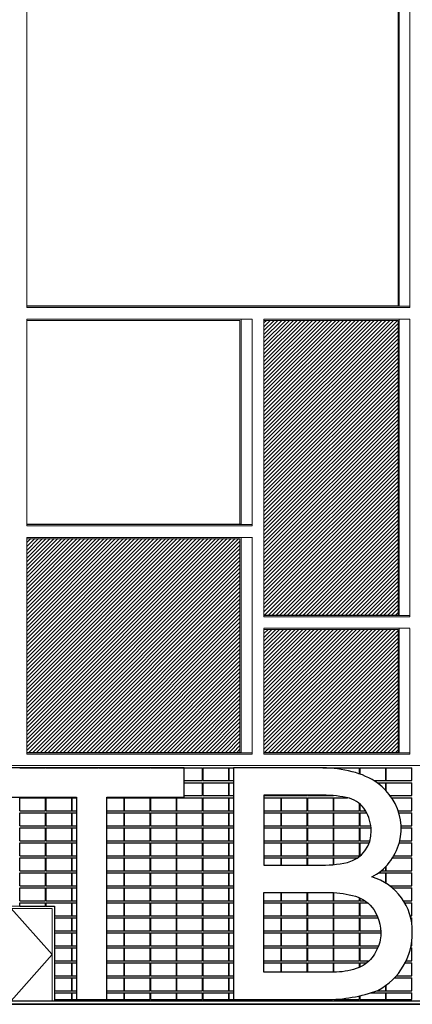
# Model space of a CAD drawing. Header units: millimetres. Extents: x 614675 to 1010864, y -150593 to -87691.
# Tile 25 of 194: x 720224 to 729378, y -137926 to -114970. Entities that reach past the tile are written whole.
import ezdxf

# ---------------------------------------------------------------- set-up
doc = ezdxf.new("R2010")
doc.units = ezdxf.units.MM
doc.header["$LTSCALE"] = 0.05
doc.layers.get('0').update_dxf_attribs({"lineweight": 0})
for name, color, linetype, lineweight in [('013 Door & Window', 48, 'Continuous', 9), ('A-Elev', 111, 'Continuous', 25), ('A-Sect-Thin', 31, 'Continuous', 25), ('CMP door mark', 1, 'Continuous', 0)]:
    doc.layers.add(name, color=color, linetype=linetype, lineweight=lineweight)
doc.layers.add('A-20--F1-WALLS', color=5, linetype='Continuous')
doc.layers.add('A-20--F3-WALLS', color=250, linetype='Continuous')

# ---------------------------------------------------------------- blocks, each defined once
blk = doc.blocks.new('A$C66C54FDB (2)')
blk.add_lwpolyline([(2330, 0), (2330, 2200), (548, 2200)])
at = {"layer": '013 Door & Window', "color": 7, "lineweight": 13}
for points in [[(2030, 2200), (548, 2200)], [(548, 2150), (2280, 2150)], [(2280, 2150), (2280, 0)]]:
    blk.add_lwpolyline(points, dxfattribs=at)
at = {"layer": '013 Door & Window', "color": 7, "linetype": 'Continuous', "lineweight": 13}
for points in [[(1321, 2150), (1321, 0)], [(2330, 0), (2330, 2200)], [(2030, 0), (548, 0)]]:
    blk.add_lwpolyline(points, dxfattribs=at)
at = {"layer": '013 Door & Window', "color": 7, "lineweight": 0}
for points in [[(1152, 1003), (1151, 1000)], [(1151, 1000), (1154, 1000)], [(1154, 1000), (1151, 1000)], [(1151, 1000), (1152, 997)], [(1153, 1006), (1152, 1003)], [(1152, 1003), (1155, 1003)], [(1155, 1003), (1152, 1003)], [(1155, 997), (1152, 997)], [(1152, 997), (1153, 994)], [(1152, 997), (1155, 997)], [(1156, 1009), (1153, 1006)], [(1153, 1006), (1156, 1006)], [(1156, 1006), (1153, 1006)], [(1156, 994), (1153, 994)], [(1153, 994), (1156, 991)], [(1153, 994), (1156, 994)], [(1154, 1000), (1155, 1003)], [(1155, 1003), (1154, 1000)], [(1155, 997), (1154, 1000)], [(1163, 1000), (1154, 1000)], [(1154, 1000), (1155, 997)], [(1154, 1000), (1163, 1000)], [(1155, 1003), (1156, 1006)], [(1156, 1006), (1155, 1003)], [(1155, 1003), (1164, 1003)], [(1164, 1003), (1155, 1003)], [(1156, 994), (1155, 997)], [(1164, 997), (1155, 997)], [(1155, 997), (1156, 994)], [(1155, 997), (1164, 997)], [(1159, 1010), (1156, 1009)], [(1156, 1009), (1158, 1009)], [(1158, 1009), (1156, 1009)], [(1156, 1006), (1158, 1009)], [(1158, 1009), (1156, 1006)], [(1156, 1006), (1164, 1006)], [(1164, 1006), (1156, 1006)], [(1158, 991), (1156, 994)], [(1164, 994), (1156, 994)], [(1156, 994), (1158, 991)], [(1156, 994), (1164, 994)], [(1158, 991), (1156, 991)], [(1156, 991), (1159, 990)], [(1156, 991), (1158, 991)], [(1158, 1009), (1161, 1010)], [(1161, 1010), (1158, 1009)], [(1158, 1009), (1166, 1009)], [(1166, 1009), (1158, 1009)], [(1161, 990), (1158, 991)], [(1166, 991), (1158, 991)], [(1158, 991), (1161, 990)], [(1158, 991), (1166, 991)], [(1161, 1010), (1159, 1010)], [(1159, 990), (1161, 990)], [(1168, 1010), (1161, 1010)], [(1161, 990), (1168, 990)], [(1163, 1000), (1164, 1003)], [(1164, 1003), (1163, 1000)], [(1164, 997), (1163, 1000)], [(1175, 1000), (1163, 1000)], [(1163, 1000), (1164, 997)], [(1163, 1000), (1175, 1000)], [(1164, 1006), (1166, 1009)], [(1166, 1009), (1164, 1006)], [(1164, 1003), (1164, 1006)], [(1164, 1006), (1175, 1006)], [(1175, 1006), (1164, 1006)], [(1164, 1006), (1164, 1003)], [(1164, 1003), (1175, 1003)], [(1175, 1003), (1164, 1003)], [(1164, 994), (1164, 997)], [(1175, 997), (1164, 997)], [(1164, 997), (1164, 994)], [(1164, 997), (1175, 997)], [(1166, 991), (1164, 994)], [(1175, 994), (1164, 994)], [(1164, 994), (1166, 991)], [(1164, 994), (1175, 994)], [(1166, 1009), (1168, 1010)], [(1168, 1010), (1166, 1009)], [(1166, 1009), (1175, 1009)], [(1175, 1009), (1166, 1009)], [(1168, 990), (1166, 991)], [(1175, 991), (1166, 991)], [(1166, 991), (1168, 990)], [(1166, 991), (1175, 991)], [(1176, 1010), (1168, 1010)], [(1168, 990), (1176, 990)], [(1175, 1009), (1176, 1010)], [(1176, 1010), (1175, 1009)], [(1175, 1009), (1257, 1009)], [(1175, 1006), (1175, 1009)], [(1257, 1009), (1175, 1009)], [(1175, 1009), (1175, 1006)], [(1175, 1003), (1175, 1006)], [(1175, 1006), (1257, 1006)], [(1257, 1006), (1175, 1006)], [(1175, 1006), (1175, 1003)], [(1175, 1000), (1175, 1003)], [(1175, 1003), (1257, 1003)], [(1257, 1003), (1175, 1003)], [(1175, 1003), (1175, 1000)], [(1175, 997), (1175, 1000)], [(1175, 1000), (1257, 1000)], [(1257, 1000), (1175, 1000)], [(1175, 1000), (1175, 997)], [(1175, 994), (1175, 997)], [(1257, 997), (1175, 997)], [(1175, 997), (1175, 994)], [(1175, 997), (1257, 997)], [(1175, 991), (1175, 994)], [(1257, 994), (1175, 994)], [(1175, 994), (1175, 991)], [(1175, 994), (1257, 994)], [(1176, 990), (1175, 991)], [(1257, 991), (1175, 991)], [(1175, 991), (1176, 990)], [(1175, 991), (1257, 991)], [(1256, 1010), (1176, 1010)], [(1176, 990), (1256, 990)], [(1248, 1013), (1246, 1010)], [(1246, 1010), (1273, 1010)], [(1273, 990), (1246, 990)], [(1246, 990), (1248, 986)], [(1254, 1021), (1248, 1013)], [(1248, 986), (1254, 979)], [(1248, 913), (1254, 921)], [(1254, 921), (1248, 914)], [(1254, 921), (1248, 913)], [(1262, 1025), (1254, 1021)], [(1254, 979), (1262, 975)], [(1254, 921), (1262, 925)], [(1262, 925), (1254, 921)], [(1262, 925), (1254, 921)], [(1254, 921), (1254, 921)], [(1254, 921), (1254, 921)], [(1264, 909), (1254, 921)], [(1254, 921), (1264, 909)], [(1264, 1010), (1256, 1010)], [(1256, 1010), (1257, 1009)], [(1257, 1009), (1256, 1010)], [(1257, 991), (1256, 990)], [(1256, 990), (1257, 991)], [(1256, 990), (1264, 990)], [(1257, 1009), (1266, 1009)], [(1266, 1009), (1257, 1009)], [(1257, 1009), (1257, 1006)], [(1257, 1006), (1257, 1009)], [(1257, 1006), (1267, 1006)], [(1267, 1006), (1257, 1006)], [(1257, 1006), (1257, 1003)], [(1257, 1003), (1257, 1006)], [(1257, 1003), (1268, 1003)], [(1268, 1003), (1257, 1003)], [(1257, 1003), (1257, 1000)], [(1257, 1000), (1257, 1003)], [(1269, 1000), (1257, 1000)], [(1257, 1000), (1257, 997)], [(1257, 1000), (1269, 1000)], [(1257, 997), (1257, 1000)], [(1268, 997), (1257, 997)], [(1257, 997), (1257, 994)], [(1257, 997), (1268, 997)], [(1257, 994), (1257, 997)], [(1267, 994), (1257, 994)], [(1257, 994), (1257, 991)], [(1257, 994), (1267, 994)], [(1257, 991), (1257, 994)], [(1266, 991), (1257, 991)], [(1257, 991), (1266, 991)], [(1271, 1027), (1262, 1025)], [(1262, 975), (1271, 973)], [(1262, 925), (1271, 927)], [(1271, 927), (1262, 925)], [(1271, 927), (1262, 925)], [(1262, 925), (1262, 925)], [(1262, 925), (1262, 925)], [(1262, 925), (1266, 915)], [(1266, 915), (1262, 925)], [(1271, 1010), (1264, 1010)], [(1264, 1010), (1266, 1009)], [(1266, 1009), (1264, 1010)], [(1266, 991), (1264, 990)], [(1264, 990), (1266, 991)], [(1264, 990), (1271, 990)], [(1266, 1009), (1273, 1009)], [(1273, 1009), (1266, 1009)], [(1266, 1009), (1267, 1006)], [(1267, 1006), (1266, 1009)], [(1267, 994), (1266, 991)], [(1266, 991), (1267, 994)], [(1273, 991), (1266, 991)], [(1266, 991), (1273, 991)], [(1267, 1006), (1276, 1006)], [(1276, 1006), (1267, 1006)], [(1267, 1006), (1268, 1003)], [(1268, 1003), (1267, 1006)], [(1268, 997), (1267, 994)], [(1267, 994), (1268, 997)], [(1276, 994), (1267, 994)], [(1267, 994), (1276, 994)], [(1268, 1003), (1277, 1003)], [(1277, 1003), (1268, 1003)], [(1268, 1003), (1269, 1000)], [(1269, 1000), (1268, 1003)], [(1269, 1000), (1268, 997)], [(1268, 997), (1269, 1000)], [(1277, 997), (1268, 997)], [(1268, 997), (1277, 997)], [(1269, 1000), (1278, 1000)], [(1278, 1000), (1269, 1000)], [(1280, 1025), (1271, 1027)], [(1273, 1010), (1271, 1010)], [(1271, 1010), (1273, 1009)], [(1273, 1009), (1271, 1010)], [(1273, 991), (1271, 990)], [(1271, 990), (1273, 991)], [(1271, 990), (1273, 990)], [(1271, 973), (1280, 975)], [(1271, 927), (1271, 927)], [(1280, 925), (1271, 927)], [(1271, 927), (1271, 917)], [(1271, 917), (1271, 927)], [(1271, 927), (1271, 927)], [(1271, 927), (1280, 925)], [(1280, 925), (1271, 927)], [(1273, 1010), (1276, 1009)], [(1276, 1009), (1273, 1010)], [(1273, 1009), (1276, 1009)], [(1276, 1009), (1273, 1009)], [(1273, 1009), (1276, 1006)], [(1276, 1006), (1273, 1009)], [(1276, 994), (1273, 991)], [(1273, 991), (1276, 994)], [(1276, 991), (1273, 990)], [(1276, 991), (1273, 991)], [(1273, 990), (1276, 991)], [(1273, 991), (1276, 991)], [(1276, 1009), (1279, 1006)], [(1279, 1006), (1276, 1009)], [(1276, 1006), (1279, 1006)], [(1279, 1006), (1276, 1006)], [(1276, 1006), (1277, 1003)], [(1277, 1003), (1276, 1006)], [(1277, 997), (1276, 994)], [(1276, 994), (1277, 997)], [(1279, 994), (1276, 991)], [(1279, 994), (1276, 994)], [(1276, 991), (1279, 994)], [(1276, 994), (1279, 994)], [(1276, 915), (1280, 925)], [(1280, 925), (1276, 915)], [(1277, 1003), (1280, 1003)], [(1280, 1003), (1277, 1003)], [(1277, 1003), (1278, 1000)], [(1278, 1000), (1277, 1003)], [(1278, 1000), (1277, 997)], [(1277, 997), (1278, 1000)], [(1280, 997), (1277, 997)], [(1277, 997), (1280, 997)], [(1281, 1000), (1278, 1000)], [(1278, 1000), (1281, 1000)], [(1288, 921), (1278, 909)], [(1278, 909), (1288, 921)], [(1279, 1006), (1280, 1003)], [(1280, 1003), (1279, 1006)], [(1280, 997), (1279, 994)], [(1279, 994), (1280, 997)], [(1288, 1021), (1280, 1025)], [(1280, 1003), (1281, 1000)], [(1281, 1000), (1280, 1003)], [(1281, 1000), (1280, 997)], [(1280, 997), (1281, 1000)], [(1280, 975), (1288, 979)], [(1280, 925), (1280, 925)], [(1280, 925), (1288, 921)], [(1288, 921), (1280, 925)], [(1280, 925), (1280, 925)], [(1288, 921), (1280, 925)], [(1294, 1013), (1288, 1021)], [(1288, 979), (1294, 986)], [(1288, 921), (1288, 921)], [(1288, 921), (1294, 913)], [(1294, 914), (1288, 921)], [(1288, 921), (1288, 921)], [(1294, 913), (1288, 921)], [(1298, 1005), (1294, 1013)], [(1294, 986), (1298, 995)], [(1298, 995), (1298, 1005)], [(1248, 914), (1244, 905)], [(1244, 905), (1248, 913)], [(1248, 913), (1244, 905)], [(1244, 895), (1244, 905)], [(1244, 905), (1244, 905)], [(1244, 905), (1244, 895)], [(1244, 905), (1244, 905)], [(1266, 901), (1244, 905)], [(1244, 905), (1244, 895)], [(1244, 905), (1266, 901)], [(1266, 899), (1244, 895)], [(1244, 895), (1266, 899)], [(1248, 887), (1244, 895)], [(1244, 895), (1244, 895)], [(1244, 895), (1248, 886)], [(1244, 895), (1244, 895)], [(1244, 895), (1248, 887)], [(1248, 913), (1248, 914)], [(1248, 914), (1248, 913)], [(1266, 903), (1248, 913)], [(1248, 913), (1266, 903)], [(1266, 897), (1248, 887)], [(1248, 887), (1266, 897)], [(1248, 886), (1248, 887)], [(1248, 887), (1254, 879)], [(1254, 879), (1248, 887)], [(1248, 887), (1248, 886)], [(1248, 886), (1254, 879)], [(1266, 894), (1254, 879)], [(1254, 879), (1266, 894)], [(1254, 879), (1262, 875)], [(1262, 875), (1254, 879)], [(1254, 879), (1254, 879)], [(1254, 879), (1262, 875)], [(1254, 879), (1254, 879)], [(1262, 875), (1266, 887)], [(1266, 887), (1262, 875)], [(1271, 873), (1262, 875)], [(1262, 875), (1262, 875)], [(1262, 875), (1271, 873)], [(1262, 875), (1271, 873)], [(1262, 875), (1262, 875)], [(1264, 911), (1265, 914)], [(1265, 914), (1264, 911)], [(1264, 909), (1264, 911)], [(1264, 911), (1264, 909)], [(1264, 906), (1264, 909)], [(1264, 909), (1264, 909)], [(1264, 909), (1264, 906)], [(1266, 904), (1264, 906)], [(1264, 906), (1266, 904)], [(1266, 916), (1265, 914)], [(1265, 914), (1266, 915)], [(1266, 916), (1268, 917)], [(1268, 917), (1266, 916)], [(1266, 915), (1266, 916)], [(1266, 903), (1266, 904)], [(1266, 904), (1266, 887)], [(1266, 901), (1266, 903)], [(1266, 899), (1266, 901)], [(1266, 897), (1266, 899)], [(1266, 894), (1266, 897)], [(1266, 887), (1266, 894)], [(1266, 887), (1266, 887)], [(1266, 886), (1266, 887)], [(1266, 887), (1266, 886)], [(1267, 884), (1266, 886)], [(1266, 886), (1267, 884)], [(1268, 883), (1267, 884)], [(1267, 884), (1268, 883)], [(1268, 917), (1271, 917)], [(1271, 917), (1268, 917)], [(1270, 883), (1268, 883)], [(1268, 883), (1270, 883)], [(1271, 883), (1270, 883)], [(1270, 883), (1272, 883)], [(1271, 917), (1273, 917)], [(1273, 917), (1271, 917)], [(1272, 883), (1271, 883)], [(1271, 883), (1271, 873)], [(1271, 873), (1271, 883)], [(1280, 875), (1271, 873)], [(1271, 873), (1280, 875)], [(1271, 873), (1280, 875)], [(1271, 873), (1271, 873)], [(1271, 873), (1271, 873)], [(1273, 883), (1272, 883)], [(1272, 883), (1273, 883)], [(1273, 917), (1276, 916)], [(1276, 916), (1273, 917)], [(1275, 884), (1273, 883)], [(1273, 883), (1275, 884)], [(1276, 886), (1275, 884)], [(1275, 884), (1276, 886)], [(1276, 916), (1276, 915)], [(1276, 915), (1276, 916)], [(1276, 915), (1277, 914)], [(1277, 914), (1276, 915)], [(1294, 913), (1276, 903)], [(1276, 903), (1294, 913)], [(1278, 906), (1276, 904)], [(1276, 904), (1278, 906)], [(1276, 901), (1297, 905)], [(1297, 905), (1276, 901)], [(1276, 904), (1276, 903)], [(1276, 887), (1276, 904)], [(1276, 903), (1276, 901)], [(1276, 901), (1276, 899)], [(1276, 899), (1297, 895)], [(1297, 895), (1276, 899)], [(1276, 899), (1276, 897)], [(1276, 897), (1294, 887)], [(1294, 887), (1276, 897)], [(1276, 897), (1276, 894)], [(1276, 894), (1288, 879)], [(1276, 894), (1276, 887)], [(1288, 879), (1276, 894)], [(1276, 887), (1276, 887)], [(1276, 887), (1280, 875)], [(1280, 875), (1276, 887)], [(1276, 887), (1276, 886)], [(1276, 886), (1276, 887)], [(1277, 914), (1278, 911)], [(1278, 911), (1277, 914)], [(1278, 911), (1278, 909)], [(1278, 909), (1278, 911)], [(1278, 909), (1278, 906)], [(1278, 909), (1278, 909)], [(1278, 906), (1278, 909)], [(1278, 909), (1278, 909)], [(1288, 879), (1280, 875)], [(1280, 875), (1288, 879)], [(1280, 875), (1288, 879)], [(1280, 875), (1280, 875)], [(1280, 875), (1280, 875)], [(1294, 887), (1288, 879)], [(1288, 879), (1294, 887)], [(1288, 879), (1294, 886)], [(1288, 879), (1288, 879)], [(1288, 879), (1288, 879)], [(1294, 914), (1294, 913)], [(1298, 905), (1294, 914)], [(1294, 913), (1294, 914)], [(1294, 913), (1297, 905)], [(1297, 905), (1294, 913)], [(1297, 895), (1294, 887)], [(1294, 886), (1298, 895)], [(1294, 887), (1297, 895)], [(1294, 887), (1294, 886)], [(1294, 886), (1294, 887)], [(1297, 905), (1298, 905)], [(1298, 905), (1297, 905)], [(1297, 905), (1297, 895)], [(1297, 895), (1297, 905)], [(1297, 895), (1298, 895)], [(1298, 895), (1297, 895)], [(1298, 895), (1298, 905)]]:
    blk.add_lwpolyline(points, dxfattribs=at)
at = {"layer": '013 Door & Window', "color": 7, "linetype": 'Continuous', "lineweight": 0}
for points in [[(1152, 1003), (1151, 1000)], [(1151, 1000), (1152, 997)], [(1153, 1006), (1152, 1003)], [(1152, 997), (1153, 994)], [(1156, 1009), (1153, 1006)], [(1153, 994), (1156, 991)], [(1155, 1003), (1154, 1000)], [(1154, 1000), (1155, 997)], [(1156, 1006), (1155, 1003)], [(1155, 997), (1156, 994)], [(1159, 1010), (1156, 1009)], [(1158, 1009), (1156, 1006)], [(1156, 994), (1158, 991)], [(1156, 991), (1159, 990)], [(1161, 1010), (1159, 1010)], [(1161, 990), (1159, 990)], [(1168, 1010), (1161, 1010)], [(1168, 990), (1161, 990)], [(1164, 1003), (1163, 1000)], [(1163, 1000), (1164, 997)], [(1166, 1009), (1164, 1006)], [(1164, 1006), (1164, 1003)], [(1164, 997), (1164, 994)], [(1164, 994), (1166, 991)], [(1176, 1010), (1168, 1010)], [(1176, 990), (1168, 990)], [(1256, 1010), (1176, 1010)], [(1256, 990), (1176, 990)], [(1246, 1010), (1248, 1013)], [(1248, 986), (1246, 990)], [(1248, 1013), (1254, 1021)], [(1254, 979), (1248, 986)], [(1248, 914), (1254, 921)], [(1254, 1021), (1262, 1025)], [(1262, 975), (1254, 979)], [(1254, 921), (1262, 925)], [(1264, 1010), (1256, 1010)], [(1264, 990), (1256, 990)], [(1262, 1025), (1271, 1027)], [(1271, 973), (1262, 975)], [(1262, 925), (1271, 927)], [(1271, 1010), (1264, 1010)], [(1271, 990), (1264, 990)], [(1266, 1009), (1267, 1006)], [(1267, 994), (1266, 991)], [(1267, 1006), (1268, 1003)], [(1268, 997), (1267, 994)], [(1268, 1003), (1269, 1000)], [(1269, 1000), (1268, 997)], [(1271, 1027), (1280, 1025)], [(1273, 1010), (1271, 1010)], [(1273, 990), (1271, 990)], [(1280, 975), (1271, 973)], [(1271, 927), (1280, 925)], [(1273, 1010), (1276, 1009)], [(1273, 1009), (1276, 1006)], [(1276, 994), (1273, 991)], [(1276, 991), (1273, 990)], [(1276, 1009), (1279, 1006)], [(1276, 1006), (1277, 1003)], [(1277, 997), (1276, 994)], [(1279, 994), (1276, 991)], [(1277, 1003), (1278, 1000)], [(1278, 1000), (1277, 997)], [(1279, 1006), (1280, 1003)], [(1280, 997), (1279, 994)], [(1280, 1025), (1288, 1021)], [(1280, 1003), (1281, 1000)], [(1281, 1000), (1280, 997)], [(1288, 979), (1280, 975)], [(1280, 925), (1288, 921)], [(1288, 1021), (1294, 1013)], [(1294, 986), (1288, 979)], [(1288, 921), (1294, 914)], [(1294, 1013), (1298, 1005)], [(1298, 995), (1294, 986)], [(1298, 1005), (1298, 995)], [(1244, 905), (1248, 914)], [(1244, 895), (1244, 905)], [(1248, 886), (1244, 895)], [(1254, 879), (1248, 886)], [(1262, 875), (1254, 879)], [(1271, 873), (1262, 875)], [(1265, 914), (1264, 911)], [(1264, 911), (1264, 909)], [(1264, 909), (1264, 909)], [(1264, 906), (1264, 909)], [(1266, 915), (1265, 914)], [(1268, 917), (1266, 916)], [(1266, 916), (1266, 915)], [(1266, 903), (1266, 904)], [(1266, 903), (1266, 901)], [(1266, 901), (1266, 899)], [(1266, 899), (1266, 897)], [(1266, 897), (1266, 894)], [(1266, 894), (1266, 887)], [(1266, 887), (1266, 887)], [(1266, 887), (1266, 886)], [(1267, 884), (1266, 886)], [(1268, 883), (1267, 884)], [(1271, 917), (1268, 917)], [(1270, 883), (1268, 883)], [(1271, 883), (1270, 883)], [(1273, 917), (1271, 917)], [(1271, 883), (1272, 883)], [(1280, 875), (1271, 873)], [(1273, 883), (1272, 883)], [(1276, 916), (1273, 917)], [(1275, 884), (1273, 883)], [(1276, 886), (1275, 884)], [(1276, 915), (1276, 916)], [(1277, 914), (1276, 915)], [(1276, 904), (1278, 906)], [(1276, 904), (1276, 903)], [(1276, 903), (1276, 901)], [(1276, 901), (1276, 899)], [(1276, 899), (1276, 897)], [(1276, 897), (1276, 894)], [(1276, 894), (1276, 887)], [(1276, 887), (1276, 887)], [(1276, 887), (1276, 886)], [(1278, 911), (1277, 914)], [(1278, 909), (1278, 911)], [(1278, 906), (1278, 909)], [(1278, 909), (1278, 909)], [(1288, 879), (1280, 875)], [(1294, 886), (1288, 879)], [(1294, 914), (1298, 905)], [(1298, 895), (1294, 886)], [(1298, 905), (1298, 895)]]:
    blk.add_lwpolyline(points, dxfattribs=at)
at = {"layer": 'CMP door mark'}
blk.add_lwpolyline([(548, 725), (1321, 0), (2280, 1075), (1321, 2150), (548, 1425)], dxfattribs=at)
blk = doc.blocks.new('*U343')
at = {"layer": 'A-Sect-Thin', "color": 252, "linetype": 'Continuous', "lineweight": 25}
blk.add_lwpolyline([(46022, 4348), (41712, 4348), (41712, 3659), (43512, 3659), (43512, -1054), (44222, -1054), (44222, 3659), (46022, 3659)], close=True, dxfattribs=at)
for points in [[(42192, 4348), (42792, 4348)], [(42802, 4348), (43402, 4348)], [(43412, 4348), (44012, 4348)], [(44022, 4348), (44622, 4348)], [(44632, 4348), (45232, 4348)], [(45242, 4348), (45842, 4348)], [(45852, 4348), (46022, 4348)], [(46022, 4348), (46452, 4348)], [(46452, 4048), (46452, 4348)], [(46462, 4348), (47062, 4348)], [(46462, 4048), (46462, 4348)], [(47062, 4048), (47062, 4348)], [(47072, 4348), (47172, 4348)], [(47072, 4048), (47072, 4348)], [(49258, 4348), (49502, 4348)], [(49502, 4333), (49502, 4348)], [(49512, 4348), (50112, 4348)], [(49512, 4332), (49512, 4348)], [(50112, 4204), (50112, 4348)], [(50122, 4348), (50722, 4348)], [(50122, 4200), (50122, 4348)], [(50722, 4048), (50722, 4348)], [(50732, 4348), (51332, 4348)], [(50732, 4048), (50732, 4348)], [(51332, 4048), (51332, 4348)], [(46022, 4048), (46452, 4048)], [(46022, 3998), (46452, 3998)], [(46452, 3698), (46452, 3998)], [(46462, 4048), (47062, 4048)], [(46462, 3998), (47062, 3998)], [(46462, 3698), (46462, 3998)], [(47062, 3698), (47062, 3998)], [(47072, 4048), (47172, 4048)], [(47072, 3998), (47172, 3998)], [(47072, 3698), (47072, 3998)], [(50441, 4048), (50722, 4048)], [(50521, 3998), (50722, 3998)], [(50722, 3822), (50722, 3998)], [(50732, 4048), (51332, 4048)], [(50732, 3998), (51332, 3998)], [(50732, 3811), (50732, 3998)], [(51332, 3698), (51332, 3998)], [(46022, 3698), (46452, 3698)], [(46462, 3698), (47062, 3698)], [(47072, 3698), (47172, 3698)], [(47882, 3698), (48282, 3698)], [(48282, 3698), (48282, 3710)], [(48292, 3698), (48292, 3710)], [(48292, 3698), (48892, 3698)], [(48892, 3698), (48892, 3710)], [(48902, 3698), (48902, 3710)], [(48902, 3698), (49502, 3698)], [(49502, 3698), (49502, 3699)], [(49512, 3698), (49514, 3698)], [(49512, 3698), (49512, 3698)], [(50823, 3698), (51332, 3698)], [(42192, 3648), (42792, 3648)], [(42192, 3348), (42192, 3648)], [(42792, 3348), (42792, 3648)], [(42802, 3648), (43402, 3648)], [(42802, 3348), (42802, 3648)], [(43402, 3348), (43402, 3648)], [(43412, 3648), (43512, 3648)], [(43412, 3348), (43412, 3648)], [(44222, 3648), (44622, 3648)], [(44622, 3348), (44622, 3648)], [(44632, 3648), (45232, 3648)], [(44632, 3348), (44632, 3648)], [(45232, 3348), (45232, 3648)], [(45242, 3648), (45842, 3648)], [(45242, 3348), (45242, 3648)], [(45842, 3348), (45842, 3648)], [(45852, 3648), (46452, 3648)], [(45852, 3348), (45852, 3648)], [(46452, 3348), (46452, 3648)], [(46462, 3648), (47062, 3648)], [(46462, 3348), (46462, 3648)], [(47062, 3348), (47062, 3648)], [(47072, 3348), (47072, 3648)], [(47072, 3648), (47172, 3648)], [(47882, 3648), (48282, 3648)], [(48282, 3348), (48282, 3648)], [(48292, 3348), (48292, 3648)], [(48292, 3648), (48892, 3648)], [(48892, 3348), (48892, 3648)], [(48902, 3348), (48902, 3648)], [(48902, 3648), (49502, 3648)], [(49502, 3348), (49502, 3648)], [(49512, 3348), (49512, 3648)], [(49512, 3648), (49833, 3648)], [(50112, 3348), (50112, 3509)], [(50122, 3348), (50122, 3500)], [(50858, 3648), (51332, 3648)], [(51332, 3348), (51332, 3648)], [(42192, 3348), (42792, 3348)], [(42192, 3298), (42792, 3298)], [(42192, 2998), (42192, 3298)], [(42792, 2998), (42792, 3298)], [(42802, 3348), (43402, 3348)], [(42802, 3298), (43402, 3298)], [(42802, 2998), (42802, 3298)], [(43402, 2998), (43402, 3298)], [(43412, 3348), (43512, 3348)], [(43412, 3298), (43512, 3298)], [(43412, 2998), (43412, 3298)], [(44222, 3348), (44622, 3348)], [(44222, 3298), (44622, 3298)], [(44622, 2998), (44622, 3298)], [(44632, 3348), (45232, 3348)], [(44632, 3298), (45232, 3298)], [(44632, 2998), (44632, 3298)], [(45232, 2998), (45232, 3298)], [(45242, 3348), (45842, 3348)], [(45242, 3298), (45842, 3298)], [(45242, 2998), (45242, 3298)], [(45842, 2998), (45842, 3298)], [(45852, 3348), (46452, 3348)], [(45852, 3298), (46452, 3298)], [(45852, 2998), (45852, 3298)], [(46452, 2998), (46452, 3298)], [(46462, 3348), (47062, 3348)], [(46462, 3298), (47062, 3298)], [(46462, 2998), (46462, 3298)], [(47062, 2998), (47062, 3298)], [(47072, 3348), (47172, 3348)], [(47072, 2998), (47072, 3298)], [(47072, 3298), (47172, 3298)], [(47882, 3348), (48282, 3348)], [(47882, 3298), (48282, 3298)], [(48282, 2998), (48282, 3298)], [(48292, 3348), (48892, 3348)], [(48292, 2998), (48292, 3298)], [(48292, 3298), (48892, 3298)], [(48892, 2998), (48892, 3298)], [(48902, 3348), (49502, 3348)], [(48902, 2998), (48902, 3298)], [(48902, 3298), (49502, 3298)], [(49502, 2998), (49502, 3298)], [(49512, 3348), (50112, 3348)], [(49512, 2998), (49512, 3298)], [(49512, 3298), (50112, 3298)], [(50112, 2998), (50112, 3298)], [(50122, 3348), (50250, 3348)], [(50122, 2998), (50122, 3298)], [(50122, 3298), (50277, 3298)], [(51009, 3348), (51332, 3348)], [(51025, 3298), (51332, 3298)], [(51332, 2998), (51332, 3298)], [(42192, 2998), (42792, 2998)], [(42802, 2998), (43402, 2998)], [(43412, 2998), (43512, 2998)], [(44222, 2998), (44622, 2998)], [(44632, 2998), (45232, 2998)], [(45242, 2998), (45842, 2998)], [(45852, 2998), (46452, 2998)], [(46462, 2998), (47062, 2998)], [(47072, 2998), (47172, 2998)], [(47882, 2998), (48282, 2998)], [(48292, 2998), (48892, 2998)], [(48902, 2998), (49502, 2998)], [(49512, 2998), (50112, 2998)], [(50122, 2998), (50372, 2998)], [(51078, 2998), (51332, 2998)], [(42192, 2948), (42792, 2948)], [(42192, 2648), (42192, 2948)], [(42792, 2648), (42792, 2948)], [(42802, 2948), (43402, 2948)], [(42802, 2648), (42802, 2948)], [(43402, 2648), (43402, 2948)], [(43412, 2948), (43512, 2948)], [(43412, 2648), (43412, 2948)], [(44222, 2948), (44622, 2948)], [(44622, 2648), (44622, 2948)], [(44632, 2948), (45232, 2948)], [(44632, 2648), (44632, 2948)], [(45232, 2648), (45232, 2948)], [(45242, 2948), (45842, 2948)], [(45242, 2648), (45242, 2948)], [(45842, 2648), (45842, 2948)], [(45852, 2948), (46452, 2948)], [(45852, 2648), (45852, 2948)], [(46452, 2648), (46452, 2948)], [(46462, 2948), (47062, 2948)], [(46462, 2648), (46462, 2948)], [(47062, 2648), (47062, 2948)], [(47072, 2648), (47072, 2948)], [(47072, 2948), (47172, 2948)], [(47882, 2948), (48282, 2948)], [(48282, 2648), (48282, 2948)], [(48292, 2648), (48292, 2948)], [(48292, 2948), (48892, 2948)], [(48892, 2648), (48892, 2948)], [(48902, 2648), (48902, 2948)], [(48902, 2948), (49502, 2948)], [(49502, 2648), (49502, 2948)], [(49512, 2648), (49512, 2948)], [(49512, 2948), (50112, 2948)], [(50112, 2648), (50112, 2948)], [(50122, 2648), (50122, 2948)], [(50122, 2948), (50378, 2948)], [(51080, 2948), (51332, 2948)], [(51332, 2648), (51332, 2948)], [(42192, 2648), (42792, 2648)], [(42192, 2598), (42792, 2598)], [(42192, 2298), (42192, 2598)], [(42792, 2298), (42792, 2598)], [(42802, 2648), (43402, 2648)], [(42802, 2598), (43402, 2598)], [(42802, 2298), (42802, 2598)], [(43402, 2298), (43402, 2598)], [(43412, 2648), (43512, 2648)], [(43412, 2598), (43512, 2598)], [(43412, 2298), (43412, 2598)], [(44222, 2648), (44622, 2648)], [(44222, 2598), (44622, 2598)], [(44622, 2298), (44622, 2598)], [(44632, 2648), (45232, 2648)], [(44632, 2598), (45232, 2598)], [(44632, 2298), (44632, 2598)], [(45232, 2298), (45232, 2598)], [(45242, 2648), (45842, 2648)], [(45242, 2598), (45842, 2598)], [(45242, 2298), (45242, 2598)], [(45842, 2298), (45842, 2598)], [(45852, 2648), (46452, 2648)], [(45852, 2598), (46452, 2598)], [(45852, 2298), (45852, 2598)], [(46452, 2298), (46452, 2598)], [(46462, 2648), (47062, 2648)], [(46462, 2598), (47062, 2598)], [(46462, 2298), (46462, 2598)], [(47062, 2298), (47062, 2598)], [(47072, 2648), (47172, 2648)], [(47072, 2298), (47072, 2598)], [(47072, 2598), (47172, 2598)], [(47882, 2648), (48282, 2648)], [(47882, 2598), (48282, 2598)], [(48282, 2298), (48282, 2598)], [(48292, 2648), (48892, 2648)], [(48292, 2298), (48292, 2598)], [(48292, 2598), (48892, 2598)], [(48892, 2298), (48892, 2598)], [(48902, 2648), (49502, 2648)], [(48902, 2298), (48902, 2598)], [(48902, 2598), (49502, 2598)], [(49502, 2298), (49502, 2598)], [(49512, 2648), (50112, 2648)], [(49512, 2298), (49512, 2598)], [(49512, 2598), (50112, 2598)], [(50112, 2298), (50112, 2598)], [(50122, 2648), (50353, 2648)], [(50122, 2298), (50122, 2598)], [(50122, 2598), (50336, 2598)], [(51036, 2598), (51332, 2598)], [(51048, 2648), (51332, 2648)], [(51332, 2298), (51332, 2598)], [(42192, 2298), (42792, 2298)], [(42802, 2298), (43402, 2298)], [(43412, 2298), (43512, 2298)], [(44222, 2298), (44622, 2298)], [(44632, 2298), (45232, 2298)], [(45242, 2298), (45842, 2298)], [(45852, 2298), (46452, 2298)], [(46462, 2298), (47062, 2298)], [(47072, 2298), (47172, 2298)], [(47882, 2298), (48282, 2298)], [(48292, 2298), (48892, 2298)], [(48902, 2298), (49502, 2298)], [(49512, 2298), (50112, 2298)], [(50122, 2298), (50128, 2298)], [(50911, 2298), (51332, 2298)], [(42192, 2248), (42792, 2248)], [(42192, 1948), (42192, 2248)], [(42792, 1948), (42792, 2248)], [(42802, 2248), (43402, 2248)], [(42802, 1948), (42802, 2248)], [(43402, 1948), (43402, 2248)], [(43412, 2248), (43512, 2248)], [(43412, 1948), (43412, 2248)], [(44222, 2248), (44622, 2248)], [(44622, 1948), (44622, 2248)], [(44632, 2248), (45232, 2248)], [(44632, 1948), (44632, 2248)], [(45232, 1948), (45232, 2248)], [(45242, 2248), (45842, 2248)], [(45242, 1948), (45242, 2248)], [(45842, 1948), (45842, 2248)], [(45852, 2248), (46452, 2248)], [(45852, 1948), (45852, 2248)], [(46452, 1948), (46452, 2248)], [(46462, 2248), (47062, 2248)], [(46462, 1948), (46462, 2248)], [(47062, 1948), (47062, 2248)], [(47072, 1948), (47072, 2248)], [(47072, 2248), (47172, 2248)], [(47882, 2248), (48282, 2248)], [(48282, 2078), (48282, 2248)], [(48292, 2078), (48292, 2248)], [(48292, 2248), (48892, 2248)], [(48892, 2078), (48892, 2248)], [(48902, 2078), (48902, 2248)], [(48902, 2248), (49502, 2248)], [(49502, 2090), (49502, 2248)], [(49512, 2091), (49512, 2248)], [(49512, 2248), (50064, 2248)], [(50881, 2248), (51332, 2248)], [(51332, 1948), (51332, 2248)], [(42192, 1948), (42792, 1948)], [(42192, 1898), (42792, 1898)], [(42192, 1598), (42192, 1898)], [(42792, 1598), (42792, 1898)], [(42802, 1948), (43402, 1948)], [(42802, 1898), (43402, 1898)], [(42802, 1598), (42802, 1898)], [(43402, 1598), (43402, 1898)], [(43412, 1948), (43512, 1948)], [(43412, 1898), (43512, 1898)], [(43412, 1598), (43412, 1898)], [(44222, 1948), (44622, 1948)], [(44222, 1898), (44622, 1898)], [(44622, 1598), (44622, 1898)], [(44632, 1948), (45232, 1948)], [(44632, 1898), (45232, 1898)], [(44632, 1598), (44632, 1898)], [(45232, 1598), (45232, 1898)], [(45242, 1948), (45842, 1948)], [(45242, 1898), (45842, 1898)], [(45242, 1598), (45242, 1898)], [(45842, 1598), (45842, 1898)], [(45852, 1948), (46452, 1948)], [(45852, 1898), (46452, 1898)], [(45852, 1598), (45852, 1898)], [(46452, 1598), (46452, 1898)], [(46462, 1948), (47062, 1948)], [(46462, 1898), (47062, 1898)], [(46462, 1598), (46462, 1898)], [(47062, 1598), (47062, 1898)], [(47072, 1948), (47172, 1948)], [(47072, 1598), (47072, 1898)], [(47072, 1898), (47172, 1898)], [(50550, 1898), (50722, 1898)], [(50615, 1948), (50722, 1948)], [(50722, 1948), (50722, 2046)], [(50722, 1657), (50722, 1898)], [(50732, 1948), (50732, 2056)], [(50732, 1948), (51332, 1948)], [(50732, 1650), (50732, 1898)], [(50732, 1898), (51332, 1898)], [(51332, 1598), (51332, 1898)], [(42192, 1598), (42792, 1598)], [(42192, 1548), (42792, 1548)], [(42192, 1248), (42192, 1548)], [(42792, 1248), (42792, 1548)], [(42802, 1598), (43402, 1598)], [(42802, 1548), (43402, 1548)], [(42802, 1248), (42802, 1548)], [(43402, 1248), (43402, 1548)], [(43412, 1598), (43512, 1598)], [(43412, 1548), (43512, 1548)], [(43412, 1248), (43412, 1548)], [(44222, 1598), (44622, 1598)], [(44222, 1548), (44622, 1548)], [(44622, 1248), (44622, 1548)], [(44632, 1598), (45232, 1598)], [(44632, 1548), (45232, 1548)], [(44632, 1248), (44632, 1548)], [(45232, 1248), (45232, 1548)], [(45242, 1598), (45842, 1598)], [(45242, 1548), (45842, 1548)], [(45242, 1248), (45242, 1548)], [(45842, 1248), (45842, 1548)], [(45852, 1598), (46452, 1598)], [(45852, 1548), (46452, 1548)], [(45852, 1248), (45852, 1548)], [(46452, 1248), (46452, 1548)], [(46462, 1598), (47062, 1598)], [(46462, 1548), (47062, 1548)], [(46462, 1248), (46462, 1548)], [(47062, 1248), (47062, 1548)], [(47072, 1598), (47172, 1598)], [(47072, 1248), (47072, 1548)], [(47072, 1548), (47172, 1548)], [(48282, 1248), (48282, 1440)], [(48292, 1248), (48292, 1440)], [(48892, 1248), (48892, 1440)], [(48902, 1248), (48902, 1440)], [(49502, 1248), (49502, 1437)], [(49512, 1248), (49512, 1436)], [(50809, 1598), (51332, 1598)], [(50872, 1548), (51332, 1548)], [(51332, 1248), (51332, 1548)], [(42192, 1248), (42792, 1248)], [(42192, 1198), (42792, 1198)], [(42192, 1118), (42192, 1198)], [(42792, 1118), (42792, 1198)], [(42802, 1248), (43402, 1248)], [(42802, 1198), (43402, 1198)], [(42802, 1118), (42802, 1198)], [(43402, 898), (43402, 1198)], [(43412, 1248), (43512, 1248)], [(43412, 1198), (43512, 1198)], [(43412, 898), (43412, 1198)], [(44222, 1248), (44622, 1248)], [(44222, 1198), (44622, 1198)], [(44622, 898), (44622, 1198)], [(44632, 1248), (45232, 1248)], [(44632, 1198), (45232, 1198)], [(44632, 898), (44632, 1198)], [(45232, 898), (45232, 1198)], [(45242, 1248), (45842, 1248)], [(45242, 1198), (45842, 1198)], [(45242, 898), (45242, 1198)], [(45842, 898), (45842, 1198)], [(45852, 1248), (46452, 1248)], [(45852, 1198), (46452, 1198)], [(45852, 898), (45852, 1198)], [(46452, 898), (46452, 1198)], [(46462, 1248), (47062, 1248)], [(46462, 1198), (47062, 1198)], [(46462, 898), (46462, 1198)], [(47062, 898), (47062, 1198)], [(47072, 1248), (47172, 1248)], [(47072, 898), (47072, 1198)], [(47072, 1198), (47172, 1198)], [(47882, 1248), (48282, 1248)], [(47882, 1198), (48282, 1198)], [(48282, 898), (48282, 1198)], [(48292, 1248), (48892, 1248)], [(48292, 898), (48292, 1198)], [(48292, 1198), (48892, 1198)], [(48892, 898), (48892, 1198)], [(48902, 1248), (49502, 1248)], [(48902, 898), (48902, 1198)], [(48902, 1198), (49502, 1198)], [(49502, 898), (49502, 1198)], [(49512, 1248), (50112, 1248)], [(49512, 898), (49512, 1198)], [(49512, 1198), (50112, 1198)], [(50112, 1248), (50112, 1317)], [(50112, 898), (50112, 1198)], [(50122, 1248), (50122, 1312)], [(50122, 1248), (50234, 1248)], [(50122, 898), (50122, 1198)], [(50122, 1198), (50300, 1198)], [(51135, 1248), (51332, 1248)], [(51166, 1198), (51332, 1198)], [(51332, 898), (51332, 1198)], [(42192, 1118), (42792, 1118)], [(42802, 1118), (42996, 1118), (42996, 898)], [(42996, 898), (43402, 898)], [(42996, 848), (43402, 848)], [(42996, 848), (42996, 548)], [(43402, 548), (43402, 848)], [(43412, 898), (43512, 898)], [(43412, 848), (43512, 848)], [(43412, 548), (43412, 848)], [(44222, 898), (44622, 898)], [(44222, 848), (44622, 848)], [(44622, 548), (44622, 848)], [(44632, 898), (45232, 898)], [(44632, 848), (45232, 848)], [(44632, 548), (44632, 848)], [(45232, 548), (45232, 848)], [(45242, 898), (45842, 898)], [(45242, 848), (45842, 848)], [(45242, 548), (45242, 848)], [(45842, 548), (45842, 848)], [(45852, 898), (46452, 898)], [(45852, 848), (46452, 848)], [(45852, 548), (45852, 848)], [(46452, 548), (46452, 848)], [(46462, 898), (47062, 898)], [(46462, 848), (47062, 848)], [(46462, 548), (46462, 848)], [(47062, 548), (47062, 848)], [(47072, 898), (47172, 898)], [(47072, 548), (47072, 848)], [(47072, 848), (47172, 848)], [(47882, 898), (48282, 898)], [(47882, 848), (48282, 848)], [(48282, 548), (48282, 848)], [(48292, 898), (48892, 898)], [(48292, 548), (48292, 848)], [(48292, 848), (48892, 848)], [(48892, 548), (48892, 848)], [(48902, 898), (49502, 898)], [(48902, 548), (48902, 848)], [(48902, 848), (49502, 848)], [(49502, 548), (49502, 848)], [(49512, 898), (50112, 898)], [(49512, 548), (49512, 848)], [(49512, 848), (50112, 848)], [(50112, 548), (50112, 848)], [(50122, 898), (50523, 898)], [(50122, 548), (50122, 848)], [(50122, 848), (50544, 848)], [(51291, 898), (51332, 898)], [(51304, 848), (51332, 848)], [(51332, 690), (51332, 848)], [(42996, 548), (43402, 548)], [(42996, 498), (43402, 498)], [(42996, 498), (42996, 198)], [(43402, 198), (43402, 498)], [(43412, 548), (43512, 548)], [(43412, 498), (43512, 498)], [(43412, 198), (43412, 498)], [(44222, 548), (44622, 548)], [(44222, 498), (44622, 498)], [(44622, 198), (44622, 498)], [(44632, 548), (45232, 548)], [(44632, 498), (45232, 498)], [(44632, 198), (44632, 498)], [(45232, 198), (45232, 498)], [(45242, 548), (45842, 548)], [(45242, 498), (45842, 498)], [(45242, 198), (45242, 498)], [(45842, 198), (45842, 498)], [(45852, 548), (46452, 548)], [(45852, 498), (46452, 498)], [(45852, 198), (45852, 498)], [(46452, 198), (46452, 498)], [(46462, 548), (47062, 548)], [(46462, 498), (47062, 498)], [(46462, 198), (46462, 498)], [(47062, 198), (47062, 498)], [(47072, 548), (47172, 548)], [(47072, 498), (47172, 498)], [(47072, 198), (47072, 498)], [(47882, 548), (48282, 548)], [(47882, 498), (48282, 498)], [(48282, 198), (48282, 498)], [(48292, 548), (48892, 548)], [(48292, 498), (48892, 498)], [(48292, 198), (48292, 498)], [(48892, 198), (48892, 498)], [(48902, 548), (49502, 548)], [(48902, 498), (49502, 498)], [(48902, 198), (48902, 498)], [(49502, 198), (49502, 498)], [(49512, 548), (50112, 548)], [(49512, 498), (50112, 498)], [(49512, 198), (49512, 498)], [(50112, 198), (50112, 498)], [(50122, 548), (50605, 548)], [(50122, 498), (50606, 498)], [(50122, 198), (50122, 498)], [(51332, 198), (51332, 333)], [(42996, 198), (43402, 198)], [(42996, 148), (43402, 148)], [(42996, 148), (42996, -152)], [(43402, -152), (43402, 148)], [(43412, 198), (43512, 198)], [(43412, 148), (43512, 148)], [(43412, -152), (43412, 148)], [(44222, 198), (44622, 198)], [(44222, 148), (44622, 148)], [(44622, -152), (44622, 148)], [(44632, 198), (45232, 198)], [(44632, 148), (45232, 148)], [(44632, -152), (44632, 148)], [(45232, -152), (45232, 148)], [(45242, 198), (45842, 198)], [(45242, 148), (45842, 148)], [(45242, -152), (45242, 148)], [(45842, -152), (45842, 148)], [(45852, 198), (46452, 198)], [(45852, 148), (46452, 148)], [(45852, -152), (45852, 148)], [(46452, -152), (46452, 148)], [(46462, 198), (47062, 198)], [(46462, 148), (47062, 148)], [(46462, -152), (46462, 148)], [(47062, -152), (47062, 148)], [(47072, 198), (47172, 198)], [(47072, 148), (47172, 148)], [(47072, -152), (47072, 148)], [(47882, 198), (48282, 198)], [(47882, 148), (48282, 148)], [(48282, -152), (48282, 148)], [(48292, 198), (48892, 198)], [(48292, 148), (48892, 148)], [(48292, -152), (48292, 148)], [(48892, -152), (48892, 148)], [(48902, 198), (49502, 198)], [(48902, 148), (49502, 148)], [(48902, -152), (48902, 148)], [(49502, -152), (49502, 148)], [(49512, 198), (50112, 198)], [(49512, 148), (50112, 148)], [(49512, -152), (49512, 148)], [(50112, -152), (50112, 148)], [(50122, 198), (50554, 198)], [(50122, 148), (50535, 148)], [(50122, -152), (50122, 148)], [(51301, 148), (51332, 148)], [(51312, 198), (51332, 198)], [(51332, -152), (51332, 148)], [(42996, -152), (43402, -152)], [(42996, -202), (43402, -202)], [(42996, -202), (42996, -502)], [(43402, -502), (43402, -202)], [(43412, -152), (43512, -152)], [(43412, -202), (43512, -202)], [(43412, -502), (43412, -202)], [(44222, -152), (44622, -152)], [(44222, -202), (44622, -202)], [(44622, -502), (44622, -202)], [(44632, -152), (45232, -152)], [(44632, -202), (45232, -202)], [(44632, -502), (44632, -202)], [(45232, -502), (45232, -202)], [(45242, -152), (45842, -152)], [(45242, -202), (45842, -202)], [(45242, -502), (45242, -202)], [(45842, -502), (45842, -202)], [(45852, -152), (46452, -152)], [(45852, -202), (46452, -202)], [(45852, -502), (45852, -202)], [(46452, -502), (46452, -202)], [(46462, -152), (47062, -152)], [(46462, -202), (47062, -202)], [(46462, -502), (46462, -202)], [(47062, -502), (47062, -202)], [(47072, -152), (47172, -152)], [(47072, -202), (47172, -202)], [(47072, -502), (47072, -202)], [(47882, -152), (48282, -152)], [(47882, -202), (48282, -202)], [(48282, -414), (48282, -202)], [(48292, -152), (48892, -152)], [(48292, -202), (48892, -202)], [(48292, -414), (48292, -202)], [(48892, -414), (48892, -202)], [(48902, -152), (49502, -152)], [(48902, -202), (49502, -202)], [(48902, -414), (48902, -202)], [(49502, -414), (49502, -202)], [(49512, -152), (50112, -152)], [(49512, -202), (50112, -202)], [(49512, -414), (49512, -202)], [(50112, -301), (50112, -202)], [(50122, -152), (50336, -152)], [(50122, -202), (50279, -202)], [(50122, -297), (50122, -202)], [(51173, -202), (51332, -202)], [(51197, -152), (51332, -152)], [(51332, -502), (51332, -202)], [(42996, -502), (43402, -502)], [(42996, -552), (43402, -552)], [(42996, -552), (42996, -852)], [(43402, -852), (43402, -552)], [(43412, -502), (43512, -502)], [(43412, -552), (43512, -552)], [(43412, -852), (43412, -552)], [(44222, -502), (44622, -502)], [(44222, -552), (44622, -552)], [(44622, -852), (44622, -552)], [(44632, -502), (45232, -502)], [(44632, -552), (45232, -552)], [(44632, -852), (44632, -552)], [(45232, -852), (45232, -552)], [(45242, -502), (45842, -502)], [(45242, -552), (45842, -552)], [(45242, -852), (45242, -552)], [(45842, -852), (45842, -552)], [(45852, -502), (46452, -502)], [(45852, -552), (46452, -552)], [(45852, -852), (45852, -552)], [(46452, -852), (46452, -552)], [(46462, -502), (47062, -502)], [(46462, -552), (47062, -552)], [(46462, -852), (46462, -552)], [(47062, -852), (47062, -552)], [(47072, -502), (47172, -502)], [(47072, -552), (47172, -552)], [(47072, -852), (47072, -552)], [(50923, -552), (51332, -552)], [(50969, -502), (51332, -502)], [(51332, -852), (51332, -552)], [(42996, -852), (43402, -852)], [(42996, -902), (43402, -902)], [(42996, -902), (42996, -1052)], [(43402, -1052), (43402, -902)], [(43412, -852), (43512, -852)], [(43412, -902), (43512, -902)], [(43412, -1052), (43412, -902)], [(44222, -852), (44622, -852)], [(44222, -902), (44622, -902)], [(44622, -1052), (44622, -902)], [(44632, -852), (45232, -852)], [(44632, -902), (45232, -902)], [(44632, -1052), (44632, -902)], [(45232, -1052), (45232, -902)], [(45242, -852), (45842, -852)], [(45242, -902), (45842, -902)], [(45242, -1052), (45242, -902)], [(45842, -1052), (45842, -902)], [(45852, -852), (46452, -852)], [(45852, -902), (46452, -902)], [(45852, -1052), (45852, -902)], [(46452, -1052), (46452, -902)], [(46462, -852), (47062, -852)], [(46462, -902), (47062, -902)], [(46462, -1052), (46462, -902)], [(47062, -1052), (47062, -902)], [(47072, -852), (47172, -852)], [(47072, -902), (47172, -902)], [(47072, -1052), (47072, -902)], [(50360, -902), (50722, -902)], [(50508, -852), (50722, -852)], [(50722, -852), (50722, -727)], [(50722, -1052), (50722, -902)], [(50732, -852), (50732, -720)], [(50732, -852), (51332, -852)], [(50732, -902), (51332, -902)], [(50732, -1052), (50732, -902)], [(51332, -1052), (51332, -902)], [(42996, -1052), (43402, -1052)], [(43412, -1052), (43512, -1052)], [(44222, -1052), (44622, -1052)], [(44632, -1052), (45232, -1052)], [(45242, -1052), (45842, -1052)], [(45852, -1052), (46452, -1052)], [(46462, -1052), (47062, -1052)], [(47072, -1052), (47172, -1052)], [(49512, -1052), (50112, -1052)], [(50112, -1052), (50112, -969)], [(50122, -1052), (50122, -967)], [(50122, -1052), (50722, -1052)], [(50732, -1052), (51332, -1052)]]:
    blk.add_lwpolyline(points, dxfattribs=at)
for points in [[(49938, 4257, 0.056849), (49258, 4348), (47172, 4348), (47172, -1054), (49323, -1054, 0.092687), (50539, -841, 0.283695), (51339, 513, 0.3419), (50394, 1802, 0.445355), (50870, 3629, 0.090221), (50543, 3983, 0.088845)], [(50382, 2881, 0.129112), (50245, 3357, 0.174763), (49878, 3637, 0.058726), (49258, 3710), (47882, 3710), (47882, 2078), (49148, 2078, 0.059394), (49829, 2140, 0.351107)], [(47882, 1440), (49431, 1440, -0.060229), (50017, 1354, -0.161245), (50447, 1040, -0.189164), (50592, 336, -0.108272), (50430, -41, -0.146308), (50099, -306, -0.093762), (49572, -414), (47882, -414)]]:
    blk.add_lwpolyline(points, format="xyb", close=True, dxfattribs=at)

msp = doc.modelspace()

# ---------------------------------------------------------------- hatches: boundary and pattern name
at = {"lineweight": 0, "true_color": 0xff0000}
h = msp.add_hatch(dxfattribs=at)
h.set_pattern_fill('ANSI31', color=1, scale=20, style=0)
h.set_pattern_definition([(45, (738783.563, -219092.394), (-44.90128, 44.90128), [])])
h.paths.add_polyline_path([(725918, -121981), (725918, -128850), (729046, -128850), (729046, -121981)])
at = {"lineweight": 0, "true_color": 0x48a43f}
h = msp.add_hatch(dxfattribs=at)
h.set_pattern_fill('ANSI31', color=95, scale=20, style=0)
h.set_pattern_definition([(45, (733254.33, -220174.21), (-44.90128, 44.90128), [])])
h.paths.add_polyline_path([(720389, -127066), (720389, -132051), (725360, -132051), (725360, -127066)])
at = {"lineweight": 0, "true_color": 0x21888f}
h = msp.add_hatch(dxfattribs=at)
h.set_pattern_fill('ANSI31', color=137, scale=20, style=0)
h.set_pattern_definition([(45, (738783.563, -222293.28), (-44.90128, 44.90128), [])])
h.paths.add_polyline_path([(725918, -129185), (725918, -132051), (729046, -132051), (729046, -129185)])

# ---------------------------------------------------------------- linework, layer by layer
at = {"lineweight": 35}
msp.add_lwpolyline([(644355, -137926), (822089, -137926)], dxfattribs=at)
at = {"layer": 'A-20--F1-WALLS', "lineweight": 5}
for p, q in [((729073, -121641), (720387, -121641)), ((729322, -121650), (720387, -121650)), ((729322, -121650), (729073, -121641)), ((729322, -121641), (729322, -121641)), ((729322, -121682), (720387, -121682)), ((720387, -121951), (725648, -121951)), ((720387, -121981), (725360, -121981)), ((725387, -126731), (720387, -126731)), ((725648, -126740), (720387, -126740)), ((725648, -126772), (720387, -126772)), ((725648, -126740), (725387, -126731)), ((720389, -127041), (725650, -127041)), ((720389, -127071), (725360, -127071)), ((729073, -128850), (725918, -128850)), ((729322, -128860), (725918, -128860)), ((729322, -128892), (725918, -128892)), ((729073, -128850), (729322, -128860)), ((725918, -129160), (729322, -129160)), ((725918, -129190), (729046, -129190)), ((725648, -132060), (725387, -132051)), ((729322, -132060), (729073, -132051)), ((714397, -132361), (822721, -132361))]:
    msp.add_line(p, q, dxfattribs=at)
for points in [[(720387, -113540), (720387, -121682)], [(729046, -113570), (729046, -121641)], [(729073, -113540), (729073, -121641)], [(729322, -113540), (729322, -121682)], [(720387, -121951), (720387, -126772)], [(725360, -121981), (725360, -126731)], [(725387, -121951), (725387, -126731)], [(725648, -121951), (725648, -126772)], [(725918, -121951), (725918, -128892)], [(725918, -121951), (729322, -121951)], [(725918, -121981), (729046, -121981)], [(729046, -121981), (729046, -128850)], [(729073, -121951), (729073, -128850)], [(729322, -121951), (729322, -128892)], [(720387, -127041), (720387, -132092)], [(725360, -127071), (725360, -132051)], [(725387, -127041), (725387, -132051)], [(725648, -127041), (725648, -132092)], [(725918, -129161), (725918, -132092)], [(729046, -129190), (729046, -132051)], [(729073, -129161), (729073, -132051)], [(729322, -129161), (729322, -132092)], [(725387, -132051), (720387, -132051)], [(725648, -132060), (720387, -132060)], [(725648, -132092), (720387, -132092)], [(729073, -132051), (725918, -132051)], [(729322, -132060), (725918, -132060)], [(729322, -132092), (725918, -132092)]]:
    msp.add_lwpolyline(points, dxfattribs=at)
at = {"layer": 'A-20--F3-WALLS'}
msp.add_line((645277, -137841, 30980), (822668, -137841), dxfattribs=at)

# ---------------------------------------------------------------- block references
msp.add_blockref('A$C66C54FDB (2)', (718704, -137841))
at = {"layer": 'A-Elev', "color": 3, "linetype": 'Continuous', "lineweight": 30}
msp.add_blockref('*U343', (678037, -136759), dxfattribs=at)

doc.saveas('drawing.dxf')
